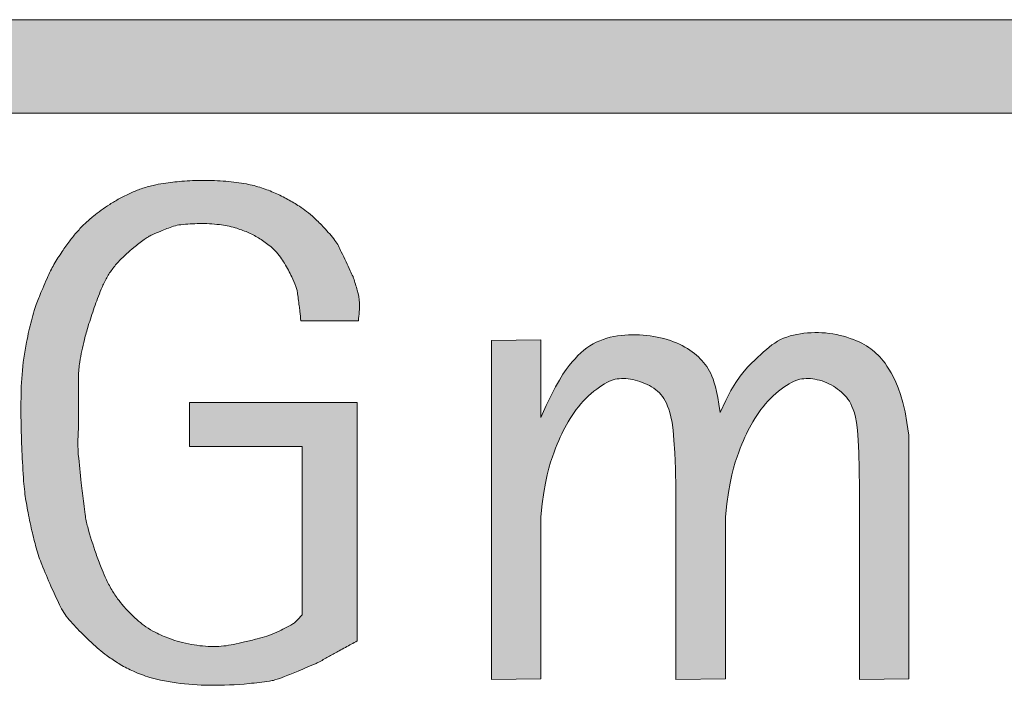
# Model space of a CAD drawing. Header units: metres. Extents: x 0 to 0.0785, y -0.001 to 0.009.
# Tile 55 of 59: x 0.0672 to 0.0736, y 0 to 0.0043. Entities that reach past the tile are written whole.
import ezdxf

# ---------------------------------------------------------------- set-up
doc = ezdxf.new("R2010")
doc.units = ezdxf.units.M
doc.header["$MEASUREMENT"] = 0
doc.layers.add('RAM_Logo_HSB', color=7, linetype='Continuous', lineweight=0, true_color=0x009fd6)

msp = doc.modelspace()

# ---------------------------------------------------------------- hatches: boundary and pattern name
at = {"layer": 'RAM_Logo_HSB'}
h = msp.add_hatch(color=256, dxfattribs=at)
h.dxf.hatch_style = 1
h.paths.add_polyline_path([(0.0784416, 0.0043342), (0.0362036, 0.0043342), (0.0362036, 0.0037275), (0.0784416, 0.0037275)])
h = msp.add_hatch(color=7, dxfattribs=at)
h.dxf.hatch_style = 1
h.paths.add_polyline_path([(0.0693596, 0.0025803, 0.003969), (0.0693355, 0.0026593, 0.032827), (0.0693319, 0.0026687, 0.001055), (0.0693143, 0.0027063, 0.000681), (0.0692868, 0.0027646, 0.001192), (0.069256, 0.0028293, 0.001997), (0.0692374, 0.0028678, 0.053254), (0.0692151, 0.0029031, 0.020395), (0.0691444, 0.0029857, 0.017517), (0.0690816, 0.0030486, 0.02355), (0.0690313, 0.0030914, 0.02234), (0.0689843, 0.0031244, 0.014703), (0.0689094, 0.0031692, 0.023802), (0.068827, 0.0032101, 0.023204), (0.068739, 0.003244, 0.034665), (0.0686411, 0.0032692, 0.026136), (0.0685083, 0.0032866, 0.019499), (0.0683602, 0.0032924, 0.020893), (0.0682219, 0.0032866, 0.014281), (0.0681042, 0.0032733, 0.02414), (0.0680353, 0.0032602, 0.023338), (0.0679588, 0.0032378, 0.025072), (0.0678899, 0.0032103, 0.016664), (0.0678176, 0.0031741, 0.018429), (0.0677548, 0.0031369, 0.013045), (0.0676985, 0.0030986, 0.014464), (0.0676497, 0.0030614, 0.020627), (0.0675935, 0.0030118, 0.021292), (0.0675433, 0.0029594, 0.018135), (0.0674949, 0.0029003, 0.016283), (0.0674457, 0.0028309, 0.010988), (0.0673932, 0.0027475, 0.023058), (0.0673709, 0.0027062, 0.006422), (0.0673479, 0.0026568, 0.004987), (0.0673198, 0.0025925, 0.003875), (0.0672982, 0.0025407, 0.004939), (0.067282, 0.0024997, 0.023549), (0.0672649, 0.0024481, 0.009486), (0.067231, 0.0023175, 0.012876), (0.0672151, 0.0022429, 0.009405), (0.067198, 0.0021399, 0.031213), (0.0671803, 0.0019288, 0.016943), (0.0671853, 0.0015387, 0.005281), (0.0671965, 0.0013421, 0.015127), (0.0672032, 0.0012736, 0.013484), (0.0672217, 0.0011557, 0.011755), (0.0672496, 0.0010217, 0.008789), (0.0672776, 0.0009107, 0.016468), (0.0672955, 0.0008522, 0.014763), (0.0673146, 0.0008016, 0.005289), (0.0673734, 0.0006625, 0.01047), (0.0674297, 0.0005401, 0.025172), (0.0674567, 0.000491, 0.04199), (0.0674912, 0.0004443, 0.018766), (0.0675804, 0.0003501, 0.007897), (0.0676499, 0.0002842, 0.01183), (0.0676979, 0.0002421, 0.021091), (0.0677498, 0.0002024, 0.015713), (0.0678232, 0.0001543, 0.034085), (0.0679083, 0.0001099, 0.029012), (0.068014, 0.0000708, 0.023535), (0.0680836, 0.000053, 0.016274), (0.0681859, 0.0000355, 0.031678), (0.0684024, 0.0000194, 0.026844), (0.0686582, 0.0000305, 0.010951), (0.0687901, 0.0000462, 0.040745), (0.068825, 0.000054, 0.014317), (0.0688878, 0.0000757, 0.009946), (0.0689767, 0.0001113, 0.003861), (0.0690931, 0.0001616, 0.019719), (0.0691154, 0.0001725, 0.005992), (0.0691787, 0.0002077, -0.000393), (0.069242, 0.0002428, -0.002001), (0.0692824, 0.000265, -0.001055), (0.0693594, 0.0003066), (0.0693594, 0.0018524), (0.0682728, 0.0018524), (0.0682728, 0.0015664), (0.0690016, 0.0015664), (0.0690016, 0.0004771, -0.033653), (0.0689522, 0.0004231, -0.025233), (0.068839, 0.0003633, -0.037882), (0.0687739, 0.0003389, -0.003068), (0.0687106, 0.0003209, -0.004857), (0.0686705, 0.0003101, -0.007201), (0.0686292, 0.0003001, -0.004106), (0.0685564, 0.0002842, -0.051765), (0.0684305, 0.0002711, -0.044464), (0.0682839, 0.0002842, -0.021099), (0.0682085, 0.000301, -0.023996), (0.0681438, 0.0003218, -0.025909), (0.0680495, 0.0003628, -0.038119), (0.0679893, 0.0003986, -0.021239), (0.0679413, 0.0004356, -0.02059), (0.0678951, 0.0004778, -0.018416), (0.0678444, 0.0005321, -0.022036), (0.0678057, 0.0005807, -0.025741), (0.0677621, 0.0006478, -0.025201), (0.0677247, 0.0007206, -0.013182), (0.0676984, 0.0007833, -0.009452), (0.0676656, 0.0008724, -0.015284), (0.0676115, 0.0010458, -0.034026), (0.0675949, 0.0011258, -0.00437), (0.0675857, 0.0011972, -0.002331), (0.0675704, 0.0013312, -0.001807), (0.0675499, 0.0015242, -0.028589), (0.0675508, 0.0016614, 0.00247), (0.0675522, 0.0017875, 0.00318), (0.0675522, 0.0019044, -0.005691), (0.0675522, 0.0020213, -0.036754), (0.0675602, 0.0021145, -0.023123), (0.0675904, 0.0022601, -0.012128), (0.0676154, 0.0023488, -0.008923), (0.0676544, 0.0024677, -0.01415), (0.0676996, 0.0025866, -0.024245), (0.0677313, 0.0026538, -0.03648), (0.0677694, 0.0027144, -0.034424), (0.0678184, 0.0027722, -0.013237), (0.0678638, 0.0028164, -0.013441), (0.0679108, 0.0028575, -0.01372), (0.0679772, 0.0029096, -0.035342), (0.0680049, 0.0029272, -0.016975), (0.0680297, 0.0029395, -0.007764), (0.0680851, 0.0029637, -0.009599), (0.0681255, 0.0029798, -0.009099), (0.0681687, 0.0029951, -0.054961), (0.0682155, 0.0030052, -0.021589), (0.068337, 0.0030124, -0.033731), (0.0684652, 0.0030058, -0.041275), (0.068568, 0.0029848, -0.031558), (0.0686481, 0.0029559, -0.034086), (0.0687181, 0.0029196, -0.026272), (0.0687888, 0.0028714, -0.045265), (0.0688255, 0.0028378, -0.022756), (0.0688618, 0.002794, -0.027509), (0.0688881, 0.002755, -0.011906), (0.0689135, 0.00271, -0.012898), (0.0689348, 0.0026673, -0.017619), (0.0689612, 0.0026056, -0.042129), (0.068969, 0.0025786, -0.014357), (0.068971, 0.0025674, -0.00185), (0.0689831, 0.00248, -0.008099), (0.0689875, 0.0024434, -0.004925), (0.0689931, 0.0023829), (0.0693665, 0.0023829, 0.045903), (0.0693731, 0.0024978, 0.063409)])
h.paths.add_polyline_path([(0.0718429, 0.001557), (0.0718529, 0.0015823), (0.0718628, 0.0016058), (0.0718726, 0.001628), (0.0718825, 0.001649), (0.0718925, 0.0016692), (0.0719029, 0.0016889), (0.0719137, 0.0017085), (0.0719251, 0.0017282), (0.071937, 0.0017478), (0.0719496, 0.0017675), (0.0719628, 0.001787), (0.0719766, 0.0018062), (0.0719912, 0.0018251), (0.0720064, 0.0018435), (0.0720224, 0.0018614), (0.0720391, 0.0018787), (0.0720563, 0.0018952), (0.0720738, 0.0019109), (0.0720915, 0.0019256), (0.072109, 0.0019393), (0.0721263, 0.0019519), (0.072143, 0.0019632), (0.0721591, 0.0019731), (0.0721818, 0.0019858), (0.0722094, 0.0019975), (0.0722357, 0.0020046), (0.0722621, 0.0020079), (0.0722904, 0.002008), (0.0723124, 0.0020058), (0.0723273, 0.0020036), (0.0723424, 0.0020006), (0.0723576, 0.0019968), (0.0723729, 0.0019922), (0.072388, 0.0019869), (0.0724031, 0.0019807), (0.072418, 0.0019738), (0.0724326, 0.0019662), (0.0724468, 0.001958), (0.0724607, 0.0019492), (0.072474, 0.00194), (0.0724868, 0.0019303), (0.0725054, 0.0019149), (0.0725268, 0.0018931), (0.0725409, 0.0018743), (0.0725501, 0.0018602), (0.0725588, 0.0018447), (0.0725671, 0.0018273), (0.0725751, 0.001808), (0.0725828, 0.0017859), (0.0725901, 0.0017583), (0.0725968, 0.0017219), (0.0726026, 0.0016733), (0.0726076, 0.0016094), (0.0726113, 0.0015268), (0.0726138, 0.0014223), (0.0726148, 0.0012925), (0.0726148, 0.000058), (0.0729347, 0.0000617), (0.0729347, 0.0016407), (0.0729238, 0.0017219), (0.0729111, 0.0017921), (0.0728971, 0.0018525), (0.0728822, 0.0019041), (0.0728667, 0.001948), (0.0728511, 0.0019854), (0.0728357, 0.0020171), (0.0728209, 0.0020444), (0.072807, 0.0020681), (0.0727939, 0.0020888), (0.0727816, 0.0021069), (0.0727698, 0.0021227), (0.0727583, 0.0021366), (0.0727471, 0.0021491), (0.0727359, 0.0021604), (0.0727246, 0.002171), (0.0727131, 0.0021813), (0.0727011, 0.0021912), (0.0726887, 0.0022008), (0.0726756, 0.0022101), (0.0726617, 0.0022192), (0.0726469, 0.002228), (0.0726311, 0.0022366), (0.0726141, 0.0022449), (0.0725958, 0.0022531), (0.0725764, 0.0022609), (0.0725559, 0.0022684), (0.0725346, 0.0022754), (0.0725126, 0.0022819), (0.0724899, 0.0022878), (0.0724669, 0.0022929), (0.0724435, 0.0022972), (0.07242, 0.0023007), (0.0723964, 0.0023033), (0.0723727, 0.002305), (0.0723491, 0.0023059), (0.0723254, 0.0023059), (0.0723019, 0.0023052), (0.0722785, 0.0023036), (0.0722554, 0.0023013), (0.0722324, 0.0022982), (0.0722098, 0.0022943), (0.0721876, 0.0022894), (0.0721658, 0.0022837), (0.0721445, 0.0022769), (0.0721238, 0.002269), (0.0721038, 0.00226), (0.0720844, 0.0022498), (0.0720659, 0.0022383), (0.0720478, 0.0022256), (0.07203, 0.0022118), (0.0720123, 0.0021968), (0.0719944, 0.0021808), (0.0719759, 0.0021638), (0.0719568, 0.0021458), (0.0719367, 0.0021269), (0.0719153, 0.0021068), (0.0718925, 0.002084), (0.071868, 0.0020567), (0.0718416, 0.0020231), (0.071813, 0.0019813), (0.0717821, 0.0019295), (0.0717484, 0.001866), (0.071712, 0.0017888), (0.0717042, 0.0018411), (0.0716966, 0.0018855), (0.0716892, 0.0019229), (0.0716818, 0.0019543), (0.0716744, 0.0019807), (0.0716669, 0.002003), (0.0716591, 0.0020224), (0.0716512, 0.0020397), (0.0716428, 0.0020558), (0.0716341, 0.0020709), (0.071625, 0.0020852), (0.0716154, 0.0020988), (0.0716052, 0.0021118), (0.0715945, 0.0021242), (0.0715832, 0.0021363), (0.0715712, 0.002148), (0.0715585, 0.0021595), (0.0715451, 0.0021707), (0.071531, 0.0021816), (0.0715161, 0.0021923), (0.0715005, 0.0022025), (0.0714841, 0.0022123), (0.0714669, 0.0022217), (0.0714489, 0.0022306), (0.0714301, 0.0022389), (0.0714105, 0.0022467), (0.0713903, 0.0022539), (0.0713694, 0.0022605), (0.0713481, 0.0022666), (0.0713263, 0.002272), (0.0713041, 0.0022768), (0.0712817, 0.002281), (0.071259, 0.0022846), (0.0712361, 0.0022875), (0.0712131, 0.0022898), (0.0711899, 0.0022913), (0.0711665, 0.0022921), (0.0711429, 0.0022922), (0.0711192, 0.0022915), (0.0710954, 0.00229), (0.0710714, 0.0022877), (0.0710475, 0.0022845), (0.0710236, 0.0022804), (0.071, 0.0022753), (0.0709766, 0.0022691), (0.0709537, 0.0022618), (0.0709313, 0.0022533), (0.0709095, 0.0022435), (0.0708884, 0.0022325), (0.070868, 0.0022201), (0.0708481, 0.0022063), (0.0708286, 0.0021911), (0.0708094, 0.0021744), (0.0707904, 0.0021563), (0.0707715, 0.0021366), (0.0707525, 0.0021154), (0.0707334, 0.0020924), (0.0707136, 0.0020662), (0.0706926, 0.0020353), (0.0706697, 0.0019982), (0.0706445, 0.0019532), (0.0706163, 0.0018988), (0.0705846, 0.0018335), (0.0705488, 0.0017557), (0.0705488, 0.0022591), (0.0702289, 0.0022554), (0.0702289, 0.000058), (0.0705488, 0.0000617), (0.0705488, 0.0011123), (0.0705586, 0.0011961), (0.070569, 0.0012683), (0.0705799, 0.00133), (0.070591, 0.0013827), (0.0706022, 0.0014276), (0.0706134, 0.0014662), (0.0706245, 0.0014998), (0.0706353, 0.0015297), (0.0706457, 0.001557), (0.0706557, 0.0015823), (0.0706656, 0.0016058), (0.0706754, 0.001628), (0.0706853, 0.001649), (0.0706953, 0.0016692), (0.0707057, 0.0016889), (0.0707165, 0.0017085), (0.0707279, 0.0017282), (0.0707399, 0.0017478), (0.0707524, 0.0017675), (0.0707656, 0.001787), (0.0707795, 0.0018062), (0.070794, 0.0018251), (0.0708093, 0.0018435), (0.0708252, 0.0018614), (0.0708419, 0.0018787), (0.0708591, 0.0018952), (0.0708766, 0.0019109), (0.0708943, 0.0019256), (0.0709118, 0.0019393), (0.0709291, 0.0019519), (0.0709459, 0.0019632), (0.0709619, 0.0019731), (0.0709847, 0.0019858), (0.0710122, 0.0019975), (0.0710385, 0.0020046), (0.0710649, 0.0020079), (0.0710931, 0.002008), (0.0711153, 0.0020059), (0.0711303, 0.0020038), (0.0711456, 0.0020009), (0.071161, 0.0019974), (0.0711766, 0.0019932), (0.0711922, 0.0019882), (0.0712078, 0.0019827), (0.0712233, 0.0019764), (0.0712385, 0.0019695), (0.0712534, 0.001962), (0.0712678, 0.0019538), (0.0712816, 0.0019451), (0.0713014, 0.0019309), (0.071324, 0.0019099), (0.0713384, 0.0018917), (0.0713475, 0.0018783), (0.071356, 0.0018636), (0.0713641, 0.0018473), (0.0713718, 0.0018293), (0.0713792, 0.0018094), (0.0713865, 0.0017868), (0.0713936, 0.0017589), (0.0714004, 0.0017222), (0.0714067, 0.0016735), (0.0714125, 0.0016095), (0.0714177, 0.0015269), (0.0714223, 0.0014223), (0.0714261, 0.0012925), (0.0714261, 0.000058), (0.071746, 0.0000617), (0.071746, 0.0011123), (0.0717558, 0.0011961), (0.0717662, 0.0012683), (0.071777, 0.00133), (0.0717881, 0.0013827), (0.0717994, 0.0014276), (0.0718106, 0.0014662), (0.0718217, 0.0014998), (0.0718325, 0.0015297)])
h.paths.add_polyline_path([(0.0782932, 0.0032263), (0.0779262, 0.0032263), (0.0779262, 0.0018582), (0.0766115, 0.0018582), (0.0766115, 0.0032263), (0.0762445, 0.0032263), (0.0762445, 0.0000617), (0.0766115, 0.0000617), (0.0766115, 0.001559), (0.0779262, 0.001559), (0.0779262, 0.0000617), (0.0782932, 0.0000617)])
h.paths.add_polyline_path([(0.0752973, 0.0018889), (0.0752853, 0.0019126), (0.0752731, 0.0019352), (0.0752607, 0.0019568), (0.0752481, 0.0019774), (0.0752352, 0.0019972), (0.0752221, 0.0020163), (0.0752086, 0.0020346), (0.0751946, 0.0020521), (0.0751802, 0.0020691), (0.0751654, 0.0020855), (0.0751499, 0.0021013), (0.0751339, 0.0021166), (0.0751173, 0.0021314), (0.0751003, 0.0021456), (0.0750829, 0.0021592), (0.0750651, 0.002172), (0.0750472, 0.0021842), (0.0750291, 0.0021955), (0.0750109, 0.002206), (0.0749928, 0.0022156), (0.0749745, 0.0022244), (0.0749562, 0.0022324), (0.0749377, 0.0022397), (0.0749191, 0.0022463), (0.0749002, 0.0022523), (0.0748811, 0.0022577), (0.0748616, 0.0022626), (0.0748418, 0.002267), (0.0748216, 0.002271), (0.0748011, 0.0022745), (0.0747802, 0.0022775), (0.0747591, 0.00228), (0.0747377, 0.002282), (0.074716, 0.0022834), (0.074694, 0.0022843), (0.0746718, 0.0022846), (0.0746496, 0.0022844), (0.0746275, 0.0022837), (0.0746056, 0.0022825), (0.0745841, 0.002281), (0.0745633, 0.002279), (0.0745432, 0.0022767), (0.074524, 0.0022741), (0.0745059, 0.0022713), (0.0744886, 0.002268), (0.0744722, 0.0022644), (0.0744562, 0.0022602), (0.0744407, 0.0022555), (0.0744253, 0.00225), (0.0744099, 0.0022439), (0.0743944, 0.0022369), (0.0743785, 0.002229), (0.0743623, 0.0022201), (0.0743457, 0.0022103), (0.0743289, 0.0021995), (0.0743116, 0.0021877), (0.0742941, 0.0021749), (0.0742763, 0.002161), (0.0742581, 0.002146), (0.0742396, 0.0021297), (0.0742202, 0.002111), (0.0741994, 0.0020884), (0.0741768, 0.0020607), (0.0741517, 0.0020265), (0.0741236, 0.0019845), (0.0740921, 0.0019332), (0.0740564, 0.0018715), (0.0740564, 0.0032263), (0.0737595, 0.0032263), (0.0737595, 0.0007715), (0.073764, 0.0007012), (0.0737708, 0.0006423), (0.0737794, 0.0005933), (0.0737895, 0.0005528), (0.0738008, 0.0005192), (0.0738128, 0.0004909), (0.0738251, 0.0004666), (0.0738373, 0.0004446), (0.0738492, 0.0004238), (0.0738607, 0.0004038), (0.073872, 0.0003845), (0.0738833, 0.000366), (0.0738945, 0.0003482), (0.0739059, 0.000331), (0.0739175, 0.0003144), (0.0739295, 0.0002983), (0.0739419, 0.0002827), (0.0739549, 0.0002675), (0.0739682, 0.0002528), (0.0739821, 0.0002386), (0.0739964, 0.0002247), (0.0740111, 0.0002113), (0.0740263, 0.0001982), (0.0740419, 0.0001855), (0.074058, 0.0001731), (0.0740745, 0.000161), (0.0740917, 0.0001493), (0.0741096, 0.0001379), (0.0741283, 0.0001268), (0.0741479, 0.0001161), (0.0741685, 0.0001056), (0.0741902, 0.0000954), (0.074213, 0.0000855), (0.0742371, 0.0000759), (0.0742623, 0.0000669), (0.0742886, 0.0000585), (0.074316, 0.0000508), (0.0743445, 0.0000439), (0.074374, 0.0000379), (0.0744045, 0.000033), (0.074436, 0.0000291), (0.0744682, 0.0000263), (0.0745008, 0.0000245), (0.0745336, 0.0000236), (0.0745662, 0.0000234), (0.0745984, 0.0000239), (0.0746299, 0.0000251), (0.0746604, 0.0000268), (0.0746897, 0.000029), (0.0747178, 0.0000316), (0.0747449, 0.0000349), (0.0747712, 0.0000388), (0.0747966, 0.0000435), (0.0748214, 0.000049), (0.0748457, 0.0000553), (0.0748696, 0.0000627), (0.0748931, 0.000071), (0.0749162, 0.0000801), (0.0749387, 0.0000899), (0.0749606, 0.0001003), (0.0749815, 0.000111), (0.0750014, 0.0001219), (0.0750202, 0.0001328), (0.0750376, 0.0001436), (0.0750536, 0.0001541), (0.0750684, 0.0001643), (0.0750822, 0.0001746), (0.0750951, 0.0001848), (0.0751074, 0.0001952), (0.0751192, 0.0002059), (0.0751309, 0.000217), (0.0751426, 0.0002287), (0.0751544, 0.000241), (0.0751665, 0.000254), (0.0751787, 0.0002679), (0.0751911, 0.0002826), (0.0752037, 0.0002982), (0.0752163, 0.0003149), (0.0752291, 0.0003327), (0.075242, 0.0003517), (0.075255, 0.0003718), (0.075268, 0.0003933), (0.075281, 0.0004159), (0.0752939, 0.0004398), (0.0753066, 0.0004649), (0.0753192, 0.0004913), (0.0753316, 0.0005189), (0.0753437, 0.0005477), (0.0753554, 0.0005777), (0.0753667, 0.0006088), (0.0753774, 0.000641), (0.0753876, 0.000674), (0.075397, 0.000708), (0.0754057, 0.0007427), (0.0754134, 0.000778), (0.0754201, 0.0008139), (0.0754258, 0.0008503), (0.0754305, 0.0008872), (0.0754343, 0.0009245), (0.0754372, 0.0009624), (0.0754395, 0.0010006), (0.0754411, 0.0010394), (0.0754423, 0.0010786), (0.075443, 0.0011183), (0.0754433, 0.0011584), (0.0754432, 0.0011989), (0.0754425, 0.0012398), (0.0754412, 0.0012808), (0.0754391, 0.001322), (0.0754362, 0.0013632), (0.0754322, 0.0014044), (0.0754272, 0.0014455), (0.075421, 0.0014863), (0.0754137, 0.0015268), (0.0754054, 0.0015665), (0.0753964, 0.0016055), (0.0753867, 0.0016433), (0.0753764, 0.0016799), (0.0753657, 0.001715), (0.0753547, 0.0017483), (0.0753436, 0.0017798), (0.0753323, 0.0018094), (0.0753208, 0.0018374), (0.0753092, 0.0018639)])
h.paths.add_polyline_path([(0.0749808, 0.0017983), (0.0749904, 0.0017786), (0.0749996, 0.0017582), (0.0750086, 0.0017371), (0.0750172, 0.0017153), (0.0750255, 0.0016928), (0.0750334, 0.0016696), (0.075041, 0.0016457), (0.0750483, 0.0016208), (0.0750551, 0.0015949), (0.0750616, 0.0015677), (0.0750677, 0.0015389), (0.0750735, 0.0015083), (0.0750788, 0.0014758), (0.0750838, 0.0014411), (0.0750884, 0.0014041), (0.0750925, 0.001365), (0.075096, 0.0013242), (0.075099, 0.0012821), (0.0751012, 0.0012389), (0.0751027, 0.0011951), (0.0751034, 0.0011509), (0.0751032, 0.0011067), (0.075102, 0.0010629), (0.0750999, 0.0010197), (0.0750969, 0.0009773), (0.0750931, 0.0009359), (0.0750886, 0.0008958), (0.0750833, 0.0008572), (0.0750774, 0.0008202), (0.0750709, 0.0007852), (0.0750639, 0.0007523), (0.0750563, 0.0007213), (0.0750482, 0.0006921), (0.0750396, 0.0006644), (0.0750304, 0.000638), (0.0750208, 0.0006128), (0.0750107, 0.0005885), (0.0750001, 0.000565), (0.0749891, 0.000542), (0.0749775, 0.0005196), (0.0749656, 0.000498), (0.0749532, 0.000477), (0.0749403, 0.000457), (0.0749271, 0.0004378), (0.0749134, 0.0004196), (0.0748993, 0.0004025), (0.0748848, 0.0003866), (0.0748698, 0.0003717), (0.0748545, 0.0003579), (0.0748387, 0.0003451), (0.0748224, 0.0003334), (0.0748056, 0.0003226), (0.0747884, 0.0003127), (0.0747706, 0.0003036), (0.0747524, 0.0002954), (0.0747335, 0.0002881), (0.0747142, 0.0002816), (0.0746943, 0.0002759), (0.0746737, 0.0002712), (0.0746526, 0.0002674), (0.0746309, 0.0002644), (0.0746085, 0.0002624), (0.0745856, 0.0002614), (0.0745622, 0.0002613), (0.0745385, 0.0002621), (0.0745148, 0.000264), (0.0744914, 0.0002668), (0.0744682, 0.0002705), (0.0744457, 0.0002753), (0.074424, 0.000281), (0.0744032, 0.0002878), (0.0743834, 0.0002955), (0.0743644, 0.0003042), (0.0743461, 0.0003138), (0.0743285, 0.0003243), (0.0743115, 0.0003357), (0.074295, 0.000348), (0.0742789, 0.000361), (0.0742632, 0.0003749), (0.0742479, 0.0003896), (0.0742331, 0.0004049), (0.0742189, 0.0004209), (0.0742053, 0.0004375), (0.0741924, 0.0004546), (0.0741802, 0.0004721), (0.0741689, 0.0004901), (0.0741584, 0.0005084), (0.0741488, 0.000527), (0.07414, 0.0005461), (0.0741318, 0.0005657), (0.0741242, 0.0005857), (0.0741171, 0.0006063), (0.0741105, 0.0006274), (0.0741042, 0.0006491), (0.0740982, 0.0006714), (0.0740925, 0.0006949), (0.0740873, 0.0007199), (0.0740824, 0.000747), (0.074078, 0.0007765), (0.074074, 0.0008089), (0.0740706, 0.0008447), (0.0740678, 0.0008844), (0.0740656, 0.0009281), (0.0740641, 0.0009752), (0.0740632, 0.0010245), (0.074063, 0.0010751), (0.0740635, 0.001126), (0.0740647, 0.0011761), (0.0740666, 0.0012244), (0.0740693, 0.0012699), (0.0740727, 0.0013119), (0.0740769, 0.0013505), (0.0740817, 0.0013861), (0.0740871, 0.0014192), (0.074093, 0.00145), (0.0740995, 0.001479), (0.0741064, 0.0015066), (0.0741137, 0.0015332), (0.0741213, 0.0015592), (0.0741293, 0.0015846), (0.0741378, 0.0016096), (0.0741467, 0.001634), (0.0741561, 0.001658), (0.0741661, 0.0016816), (0.0741766, 0.0017049), (0.0741879, 0.001728), (0.0741998, 0.0017507), (0.0742125, 0.0017733), (0.0742261, 0.0017959), (0.0742407, 0.0018184), (0.0742564, 0.0018411), (0.0742732, 0.001864), (0.0742913, 0.0018872), (0.0743108, 0.0019108), (0.0743319, 0.0019348), (0.0743556, 0.0019584), (0.0743829, 0.0019809), (0.074415, 0.0020015), (0.0744528, 0.0020194), (0.0744976, 0.0020338), (0.0745504, 0.0020439), (0.0746122, 0.0020488), (0.0746637, 0.0020467), (0.0747075, 0.0020411), (0.0747444, 0.0020326), (0.0747754, 0.0020217), (0.0748015, 0.0020088), (0.0748235, 0.0019945), (0.0748425, 0.0019794), (0.0748594, 0.0019639), (0.074875, 0.0019484), (0.0748895, 0.001933), (0.0749031, 0.0019176), (0.0749159, 0.001902), (0.0749279, 0.001886), (0.0749393, 0.0018697), (0.0749502, 0.0018529), (0.0749607, 0.0018354), (0.0749709, 0.0018172)], flags=16)

# ---------------------------------------------------------------- linework, layer by layer
at = {"layer": 'RAM_Logo_HSB', "color": 7}
msp.add_line((0.0682728, 0.0018524), (0.0682728, 0.0015664), dxfattribs=at)
at = {"layer": 'RAM_Logo_HSB'}
msp.add_lwpolyline([(0.0784416, 0.0037275), (0.0362036, 0.0037275), (0.0362036, 0.0043342), (0.0784416, 0.0043342)], close=True, dxfattribs=at)
at = {"layer": 'RAM_Logo_HSB', "color": 7}
msp.add_lwpolyline([(0.0682728, 0.0015664), (0.0690016, 0.0015664), (0.0690016, 0.0004771, -0.027577), (0.0689616, 0.0004323, -0.065149), (0.0689414, 0.0004168, -0.022777), (0.068839, 0.0003633, -0.037882), (0.0687739, 0.0003389, -0.003068), (0.0687106, 0.0003209, -0.004857), (0.0686705, 0.0003101, -0.007201), (0.0686292, 0.0003001, -0.004106), (0.0685564, 0.0002842, -0.051765), (0.0684305, 0.0002711, -0.044464), (0.0682839, 0.0002842, -0.021099), (0.0682085, 0.000301, -0.023996), (0.0681438, 0.0003218, -0.025909), (0.0680495, 0.0003628, -0.038119), (0.0679893, 0.0003986, -0.021239), (0.0679413, 0.0004356, -0.02059), (0.0678951, 0.0004778, -0.018416), (0.0678444, 0.0005321, -0.022036), (0.0678057, 0.0005807, -0.025741), (0.0677621, 0.0006478, -0.025201), (0.0677247, 0.0007206, -0.013182), (0.0676984, 0.0007833, -0.009452), (0.0676656, 0.0008724, -0.015284), (0.0676115, 0.0010458, -0.034026), (0.0675949, 0.0011258, -0.00437), (0.0675857, 0.0011972, -0.002331), (0.0675704, 0.0013312, -0.001718), (0.0675509, 0.0015147, -0.015326), (0.0675494, 0.0015354, -0.026261), (0.0675508, 0.0016614, 0.00247), (0.0675522, 0.0017875, 0.00318), (0.0675522, 0.0019044, -0.005691), (0.0675522, 0.0020213, -0.036754), (0.0675602, 0.0021145, -0.023123), (0.0675904, 0.0022601, -0.012128), (0.0676154, 0.0023488, -0.008923), (0.0676544, 0.0024677, -0.01415), (0.0676996, 0.0025866, -0.024245), (0.0677313, 0.0026538, -0.03648), (0.0677694, 0.0027144, -0.034424), (0.0678184, 0.0027722, -0.013237), (0.0678638, 0.0028164, -0.013441), (0.0679108, 0.0028575, -0.01372), (0.0679772, 0.0029096, -0.035342), (0.0680049, 0.0029272, -0.016975), (0.0680297, 0.0029395, -0.007764), (0.0680851, 0.0029637, -0.009599), (0.0681255, 0.0029798, -0.009099), (0.0681687, 0.0029951, -0.054961), (0.0682155, 0.0030052, -0.021589), (0.068337, 0.0030124, -0.033731), (0.0684652, 0.0030058, -0.041275), (0.068568, 0.0029848, -0.031558), (0.0686481, 0.0029559, -0.034086), (0.0687181, 0.0029196, -0.026272), (0.0687888, 0.0028714, -0.045265), (0.0688255, 0.0028378, -0.022756), (0.0688618, 0.002794, -0.027509), (0.0688881, 0.002755, -0.011906), (0.0689135, 0.00271, -0.012898), (0.0689348, 0.0026673, -0.017619), (0.0689612, 0.0026056, -0.042129), (0.068969, 0.0025786, -0.014357), (0.068971, 0.0025674, -0.00185), (0.0689831, 0.00248, -0.008099), (0.0689875, 0.0024434, -0.004925), (0.0689931, 0.0023829), (0.0693665, 0.0023829, 0.045903), (0.0693731, 0.0024978, 0.063409), (0.0693596, 0.0025803, 0.003969), (0.0693355, 0.0026593, 0.032827), (0.0693319, 0.0026687, 0.001055), (0.0693143, 0.0027063, 0.000681), (0.0692868, 0.0027646, 0.001192), (0.069256, 0.0028293, 0.001997), (0.0692374, 0.0028678, 0.053254), (0.0692151, 0.0029031, 0.020395), (0.0691444, 0.0029857, 0.017517), (0.0690816, 0.0030486, 0.02355), (0.0690313, 0.0030914, 0.02234), (0.0689843, 0.0031244, 0.014703), (0.0689094, 0.0031692, 0.023802), (0.068827, 0.0032101, 0.023204), (0.068739, 0.003244, 0.034665), (0.0686411, 0.0032692, 0.026136), (0.0685083, 0.0032866, 0.019499), (0.0683602, 0.0032924, 0.020893), (0.0682219, 0.0032866, 0.014281), (0.0681042, 0.0032733, 0.02414), (0.0680353, 0.0032602, 0.023338), (0.0679588, 0.0032378, 0.025072), (0.0678899, 0.0032103, 0.016664), (0.0678176, 0.0031741, 0.018429), (0.0677548, 0.0031369, 0.013045), (0.0676985, 0.0030986, 0.014464), (0.0676497, 0.0030614, 0.020627), (0.0675935, 0.0030118, 0.021292), (0.0675433, 0.0029594, 0.018135), (0.0674949, 0.0029003, 0.016283), (0.0674457, 0.0028309, 0.010988), (0.0673932, 0.0027475, 0.023058), (0.0673709, 0.0027062, 0.006422), (0.0673479, 0.0026568, 0.004987), (0.0673198, 0.0025925, 0.003875), (0.0672982, 0.0025407, 0.004939), (0.067282, 0.0024997, 0.023549), (0.0672649, 0.0024481, 0.009486), (0.067231, 0.0023175, 0.012876), (0.0672151, 0.0022429, 0.009405), (0.067198, 0.0021399, 0.031213), (0.0671803, 0.0019288, 0.016943), (0.0671853, 0.0015387, 0.005281), (0.0671965, 0.0013421, 0.015127), (0.0672032, 0.0012736, 0.013484), (0.0672217, 0.0011557, 0.011755), (0.0672496, 0.0010217, 0.008789), (0.0672776, 0.0009107, 0.016468), (0.0672955, 0.0008522, 0.014763), (0.0673146, 0.0008016, 0.005289), (0.0673734, 0.0006625, 0.01047), (0.0674297, 0.0005401, 0.025172), (0.0674567, 0.000491, 0.04199), (0.0674912, 0.0004443, 0.018766), (0.0675804, 0.0003501, 0.007897), (0.0676499, 0.0002842, 0.01183), (0.0676979, 0.0002421, 0.021091), (0.0677498, 0.0002024, 0.015713), (0.0678232, 0.0001543, 0.034085), (0.0679083, 0.0001099, 0.029012), (0.068014, 0.0000708, 0.023535), (0.0680836, 0.000053, 0.016274), (0.0681859, 0.0000355, 0.031678), (0.0684024, 0.0000194, 0.026844), (0.0686582, 0.0000305, 0.010951), (0.0687901, 0.0000462, 0.040745), (0.068825, 0.000054, 0.014317), (0.0688878, 0.0000757, 0.009946), (0.0689767, 0.0001113, 0.003861), (0.0690931, 0.0001616, 0.019719), (0.0691154, 0.0001725, 0.005992), (0.0691787, 0.0002077, -0.000393), (0.069242, 0.0002428, -0.002001), (0.0692824, 0.000265, -0.001055), (0.0693594, 0.0003066), (0.0693594, 0.0018524), (0.0682728, 0.0018524)], format="xyb", dxfattribs=at)
msp.add_lwpolyline([(0.0702289, 0.000058), (0.0702289, 0.0022554), (0.0705488, 0.0022591), (0.0705488, 0.0017557), (0.0705846, 0.0018335), (0.0706163, 0.0018988), (0.0706445, 0.0019532), (0.0706697, 0.0019982), (0.0706926, 0.0020353), (0.0707136, 0.0020662), (0.0707334, 0.0020924), (0.0707525, 0.0021154), (0.0707715, 0.0021366), (0.0707904, 0.0021563), (0.0708094, 0.0021744), (0.0708286, 0.0021911), (0.0708481, 0.0022063), (0.070868, 0.0022201), (0.0708884, 0.0022325), (0.0709095, 0.0022435), (0.0709313, 0.0022533), (0.0709537, 0.0022618), (0.0709766, 0.0022691), (0.071, 0.0022753), (0.0710236, 0.0022804), (0.0710475, 0.0022845), (0.0710714, 0.0022877), (0.0710954, 0.00229), (0.0711192, 0.0022915), (0.0711429, 0.0022922), (0.0711665, 0.0022921), (0.0711899, 0.0022913), (0.0712131, 0.0022898), (0.0712361, 0.0022875), (0.071259, 0.0022846), (0.0712817, 0.002281), (0.0713041, 0.0022768), (0.0713263, 0.002272), (0.0713481, 0.0022666), (0.0713694, 0.0022605), (0.0713903, 0.0022539), (0.0714105, 0.0022467), (0.0714301, 0.0022389), (0.0714489, 0.0022306), (0.0714669, 0.0022217), (0.0714841, 0.0022123), (0.0715005, 0.0022025), (0.0715161, 0.0021923), (0.071531, 0.0021816), (0.0715451, 0.0021707), (0.0715585, 0.0021595), (0.0715712, 0.002148), (0.0715832, 0.0021363), (0.0715945, 0.0021242), (0.0716052, 0.0021118), (0.0716154, 0.0020988), (0.071625, 0.0020852), (0.0716341, 0.0020709), (0.0716428, 0.0020558), (0.0716512, 0.0020397), (0.0716591, 0.0020224), (0.0716669, 0.002003), (0.0716744, 0.0019807), (0.0716818, 0.0019543), (0.0716892, 0.0019229), (0.0716966, 0.0018855), (0.0717042, 0.0018411), (0.071712, 0.0017888), (0.0717484, 0.001866), (0.0717821, 0.0019295), (0.071813, 0.0019813), (0.0718416, 0.0020231), (0.071868, 0.0020567), (0.0718925, 0.002084), (0.0719153, 0.0021068), (0.0719367, 0.0021269), (0.0719568, 0.0021458), (0.0719759, 0.0021638), (0.0719944, 0.0021808), (0.0720123, 0.0021968), (0.07203, 0.0022118), (0.0720478, 0.0022256), (0.0720659, 0.0022383), (0.0720844, 0.0022498), (0.0721038, 0.00226), (0.0721238, 0.002269), (0.0721445, 0.0022769), (0.0721658, 0.0022837), (0.0721876, 0.0022894), (0.0722098, 0.0022943), (0.0722324, 0.0022982), (0.0722554, 0.0023013), (0.0722785, 0.0023036), (0.0723019, 0.0023052), (0.0723254, 0.0023059), (0.0723491, 0.0023059), (0.0723727, 0.002305), (0.0723964, 0.0023033), (0.07242, 0.0023007), (0.0724435, 0.0022972), (0.0724669, 0.0022929), (0.0724899, 0.0022878), (0.0725126, 0.0022819), (0.0725346, 0.0022754), (0.0725559, 0.0022684), (0.0725764, 0.0022609), (0.0725958, 0.0022531), (0.0726141, 0.0022449), (0.0726311, 0.0022366), (0.0726469, 0.002228), (0.0726617, 0.0022192), (0.0726756, 0.0022101), (0.0726887, 0.0022008), (0.0727011, 0.0021912), (0.0727131, 0.0021813), (0.0727246, 0.002171), (0.0727359, 0.0021604), (0.0727471, 0.0021491), (0.0727583, 0.0021366), (0.0727698, 0.0021227), (0.0727816, 0.0021069), (0.0727939, 0.0020888), (0.072807, 0.0020681), (0.0728209, 0.0020444), (0.0728357, 0.0020171), (0.0728511, 0.0019854), (0.0728667, 0.001948), (0.0728822, 0.0019041), (0.0728971, 0.0018525), (0.0729111, 0.0017921), (0.0729238, 0.0017219), (0.0729347, 0.0016407), (0.0729347, 0.0000617), (0.0726148, 0.000058), (0.0726148, 0.0012925), (0.0726138, 0.0014223), (0.0726113, 0.0015268), (0.0726076, 0.0016094), (0.0726026, 0.0016733), (0.0725968, 0.0017219), (0.0725901, 0.0017583), (0.0725828, 0.0017859), (0.0725751, 0.001808), (0.0725671, 0.0018273), (0.0725588, 0.0018447), (0.0725501, 0.0018602), (0.0725409, 0.0018743), (0.0725313, 0.0018871), (0.0725211, 0.0018988), (0.0725104, 0.0019098), (0.0724989, 0.0019202), (0.0724868, 0.0019303), (0.072474, 0.00194), (0.0724607, 0.0019492), (0.0724468, 0.001958), (0.0724326, 0.0019662), (0.072418, 0.0019738), (0.0724031, 0.0019807), (0.072388, 0.0019869), (0.0723729, 0.0019922), (0.0723576, 0.0019968), (0.0723424, 0.0020006), (0.0723273, 0.0020036), (0.0723124, 0.0020058), (0.0722977, 0.0020073), (0.0722833, 0.002008), (0.0722693, 0.0020079), (0.0722557, 0.0020071), (0.0722424, 0.0020055), (0.0722293, 0.0020029), (0.072216, 0.0019993), (0.0722026, 0.0019946), (0.0721887, 0.0019888), (0.0721743, 0.0019816), (0.0721591, 0.0019731), (0.072143, 0.0019632), (0.0721263, 0.0019519), (0.072109, 0.0019393), (0.0720915, 0.0019256), (0.0720738, 0.0019109), (0.0720563, 0.0018952), (0.0720391, 0.0018787), (0.0720224, 0.0018614), (0.0720064, 0.0018435), (0.0719912, 0.0018251), (0.0719766, 0.0018062), (0.0719628, 0.001787), (0.0719496, 0.0017675), (0.071937, 0.0017478), (0.0719251, 0.0017282), (0.0719137, 0.0017085), (0.0719029, 0.0016889), (0.0718925, 0.0016692), (0.0718825, 0.001649), (0.0718726, 0.001628), (0.0718628, 0.0016058), (0.0718529, 0.0015823), (0.0718429, 0.001557), (0.0718325, 0.0015297), (0.0718217, 0.0014998), (0.0718106, 0.0014662), (0.0717994, 0.0014276), (0.0717881, 0.0013827), (0.071777, 0.00133), (0.0717662, 0.0012683), (0.0717558, 0.0011961), (0.071746, 0.0011123), (0.071746, 0.0000617), (0.0714261, 0.000058), (0.0714261, 0.0012925), (0.0714223, 0.0014223), (0.0714177, 0.0015269), (0.0714125, 0.0016095), (0.0714067, 0.0016735), (0.0714004, 0.0017222), (0.0713936, 0.0017589), (0.0713865, 0.0017868), (0.0713792, 0.0018094), (0.0713718, 0.0018293), (0.0713641, 0.0018473), (0.071356, 0.0018636), (0.0713475, 0.0018783), (0.0713384, 0.0018917), (0.0713287, 0.001904), (0.0713182, 0.0019153), (0.0713069, 0.0019258), (0.0712947, 0.0019357), (0.0712816, 0.0019451), (0.0712678, 0.0019538), (0.0712534, 0.001962), (0.0712385, 0.0019695), (0.0712233, 0.0019764), (0.0712078, 0.0019827), (0.0711922, 0.0019882), (0.0711766, 0.0019932), (0.071161, 0.0019974), (0.0711456, 0.0020009), (0.0711303, 0.0020038), (0.0711153, 0.0020059), (0.0711005, 0.0020073), (0.0710861, 0.002008), (0.0710721, 0.0020079), (0.0710586, 0.0020071), (0.0710453, 0.0020055), (0.0710321, 0.0020029), (0.0710189, 0.0019993), (0.0710054, 0.0019946), (0.0709916, 0.0019888), (0.0709771, 0.0019816), (0.0709619, 0.0019731), (0.0709459, 0.0019632), (0.0709291, 0.0019519), (0.0709118, 0.0019393), (0.0708943, 0.0019256), (0.0708766, 0.0019109), (0.0708591, 0.0018952), (0.0708419, 0.0018787), (0.0708252, 0.0018614), (0.0708093, 0.0018435), (0.070794, 0.0018251), (0.0707795, 0.0018062), (0.0707656, 0.001787), (0.0707524, 0.0017675), (0.0707399, 0.0017478), (0.0707279, 0.0017282), (0.0707165, 0.0017085), (0.0707057, 0.0016889), (0.0706953, 0.0016692), (0.0706853, 0.001649), (0.0706754, 0.001628), (0.0706656, 0.0016058), (0.0706557, 0.0015823), (0.0706457, 0.001557), (0.0706353, 0.0015297), (0.0706245, 0.0014998), (0.0706134, 0.0014662), (0.0706022, 0.0014276), (0.070591, 0.0013827), (0.0705799, 0.00133), (0.070569, 0.0012683), (0.0705586, 0.0011961), (0.0705488, 0.0011123), (0.0705488, 0.0000617)], close=True, dxfattribs=at)

doc.saveas('drawing.dxf')
